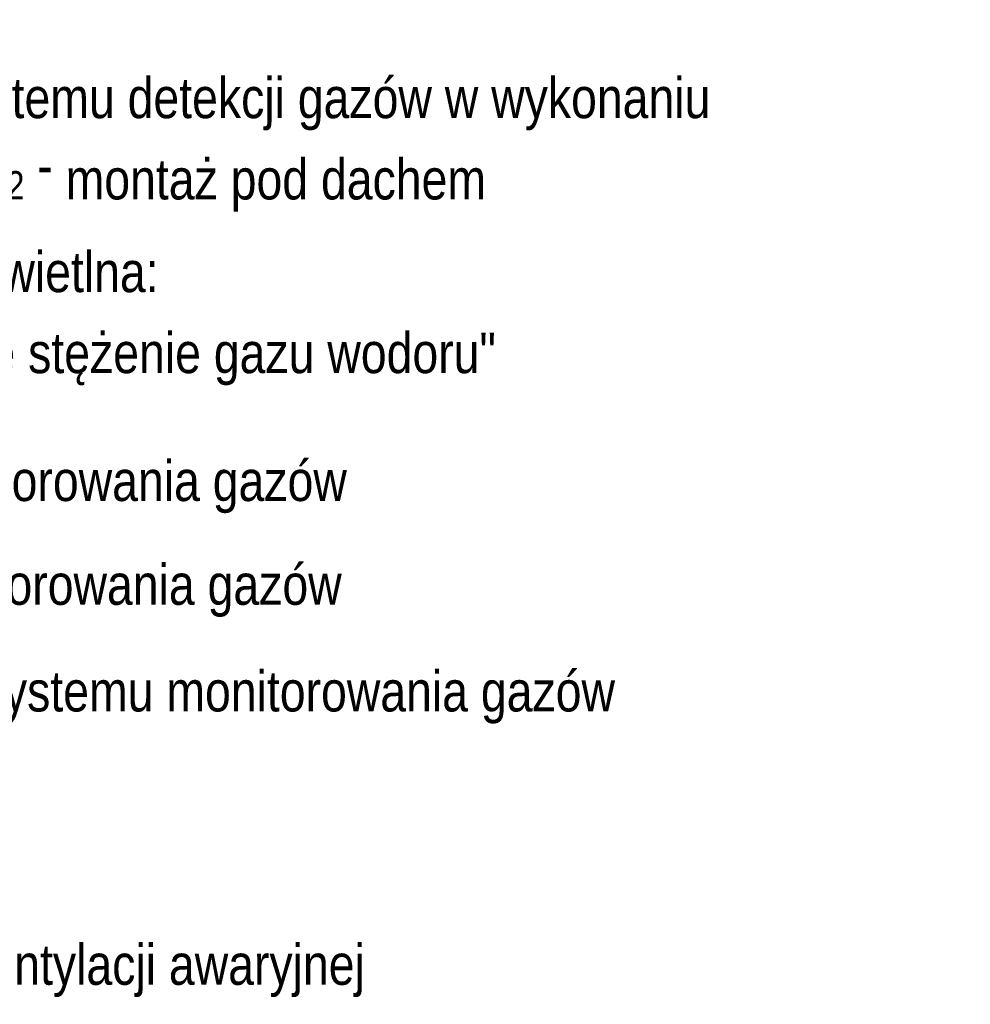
# Model space of a CAD drawing. Header units: millimetres. Extents: x -70269 to 35056, y -51814 to 48966.
# Tile 117 of 220: x -66748 to -63227, y 30585 to 34231. Entities that reach past the tile are written whole.
import ezdxf

# ---------------------------------------------------------------- set-up
doc = ezdxf.new("R2010")
doc.units = ezdxf.units.MM
doc.layers.add('IS_TXT_legendy i uwagi', color=7, linetype='Continuous')
doc.styles.get("Standard").update_dxf_attribs({"font": 'arial.ttf'})

msp = doc.modelspace()

# ---------------------------------------------------------------- texts
at = {"layer": 'IS_TXT_legendy i uwagi', "color": 0, "insert": (-68582.4, 33791.2, 20454.3), "char_height": 150, "width": 5152.867, "attachment_point": 4, "rotation": 360}
msp.add_mtext('\\fArial Narrow|b0|i0;{\\A1;G\\fArial Narrow|b0|i0|c238;łowica pomiarowa systemu detekcji gazów w wykonaniu przeciwwybuchowym H{\\H0.7x;\\S^ 2;} - }\\fArial Narrow|b0|i0|c238;montaż pod dachem', dxfattribs=at)
at = {"layer": 'IS_TXT_legendy i uwagi', "color": 0, "insert": (-68582.4, 33274.8, 20454.3), "char_height": 150, "attachment_point": 4, "rotation": 360, "line_spacing_factor": 1.2}
msp.add_mtext('\\fArial Narrow|b0|i0;\\A1;Ostrzegawcza tablica \\fArial Narrow|b0|i0|c238;świetlna:', dxfattribs=at)
at = {"layer": 'IS_TXT_legendy i uwagi', "color": 0, "char_height": 150, "attachment_point": 4, "rotation": 360}
for s, insert in [('\\fArial Narrow|b0|i0|c238;\\A1;"Uwaga! Niebezpieczne stężenie gazu wodoru"', (-68582.4, 32974.8, 20454.3)), ('\\fArial Narrow|b0|i0;\\A1;Centrala systemu monitorowania gazów', (-68582.4, 32501.3, 20454.3)), ('\\fArial Narrow|b0|i0;\\A1;Zasilacz systemu monitorowania gazów', (-68582.4, 32117, 20454.3)), ('\\fArial Narrow|b0|i0;\\A1;Modu\\fArial Narrow|b0|i0|c238;ł przekaźnikowy systemu monitorowania gazów', (-68582.4, 31722, 20454.3)), ('\\fArial Narrow|b0|i0;\\A1;Wentylator dachowy wentylacji awaryjnej', (-68582.4, 30709.7, 20454.3))]:
    msp.add_mtext(s, dxfattribs=dict(at, insert=insert))

doc.saveas('drawing.dxf')
